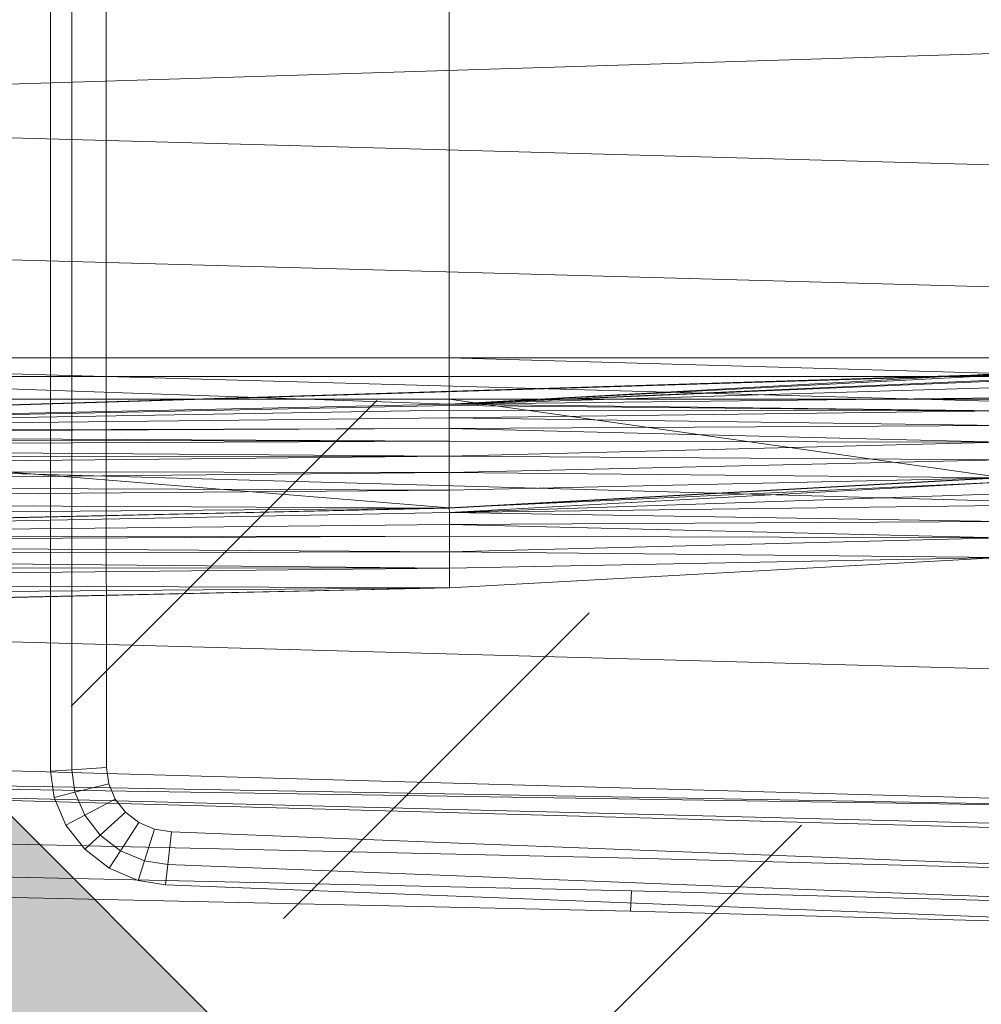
# Model space of a CAD drawing. Header units: metres. Extents: x 391.1 to 427.5, y 12.8 to 28.4.
# Tile 155 of 234: x 407.569 to 407.769, y 26.251 to 26.456. Entities that reach past the tile are written whole.
import ezdxf

# ---------------------------------------------------------------- set-up
doc = ezdxf.new("R2010")
doc.units = ezdxf.units.M
doc.layers.add('A-DETL-____-MBND', color=7, linetype='Continuous', lineweight=18)
doc.layers.add('A-DETL-GENF-OTLN', color=7, linetype='Continuous', lineweight=18)

# ---------------------------------------------------------------- blocks, each defined once
blk = doc.blocks.new('Family - Inodor PA-152192-03_ENLLUMENAT_P0A')
at = {"layer": 'A-DETL-____-MBND', "color": 253, "true_color": 0xaaaaaa}
for p, q in [((0.19876, 0.12377), (0.19876, 0.27623)), ((0.19876, 0.12377), (0.19876, 0.27623)), ((0.2032, 0.12377), (0.2032, 0.27623)), ((0.2032, 0.12377), (0.2032, 0.27623)), ((0.2104, 0.27622), (0.2104, 0.12377)), ((0.2104, 0.27622), (0.2104, 0.12377)), ((0.2104, 0.27622), (0.2104, 0.12377)), ((0.2104, 0.12377), (0.2104, 0.27622)), ((0.28176, 0.26697), (0.28176, 0.13288)), ((0.28176, 0.13288), (0.28176, 0.26697)), ((0.28176, 0.13288), (0.28176, 0.26697)), ((0.28176, 0.13288), (0.28176, 0.26697)), ((0.51095, 0.19991), (0.00127, 0.18393)), ((0.51095, 0.16986), (0.00127, 0.18393)), ((0.51095, 0.14444), (0.00127, 0.15852)), ((0.51095, 0.12067), (0.00127, 0.13475)), ((0.52327, 0.1334), (0.00127, 0.11723)), ((0.00187, 0.11726), (0.52327, 0.1334)), ((0.00187, 0.11726), (0.52327, 0.1334)), ((0.00186, 0.13288), (0.28176, 0.13288)), ((0.28176, 0.13288), (0.00186, 0.13288)), ((0.28176, 0.13288), (0.00186, 0.13288)), ((0.28176, 0.13288), (0.00186, 0.13288)), ((0.28176, 0.12326), (0.00186, 0.13288)), ((0.28176, 0.12326), (0.00186, 0.13288)), ((0.00187, 0.11726), (0.51154, 0.13288)), ((0.00187, 0.11726), (0.51154, 0.13288)), ((0.28176, 0.13288), (0.39665, 0.13288)), ((0.28176, 0.13288), (0.28176, 0.12899)), ((0.39665, 0.13288), (0.28176, 0.13288)), ((0.28176, 0.12899), (0.28176, 0.13288)), ((0.39665, 0.13288), (0.28176, 0.13288)), ((0.28176, 0.13288), (0.28176, 0.12326)), ((0.39665, 0.1296), (0.28176, 0.13288)), ((0.39665, 0.13288), (0.28176, 0.13288)), ((0.39665, 0.1296), (0.28176, 0.13288)), ((0.28176, 0.12326), (0.28176, 0.13288)), ((0.28176, 0.12326), (0.51154, 0.13288)), ((0.28176, 0.12326), (0.51154, 0.13288)), ((0.39665, 0.1296), (0.28176, 0.12326)), ((0.28176, 0.12326), (0.39665, 0.1296)), ((0.28176, 0.12326), (0.39665, 0.1296)), ((0.28176, 0.12326), (0.39665, 0.1296)), ((0.39665, 0.12929), (0.28176, 0.12326)), ((0.28176, 0.12326), (0.39665, 0.12929)), ((0.00186, 0.12899), (0.28176, 0.12899)), ((0.28176, 0.12899), (0.00186, 0.12899)), ((0.28176, 0.12899), (0.39665, 0.12899)), ((0.28176, 0.12899), (0.28176, 0.12431)), ((0.39665, 0.12899), (0.28176, 0.12899)), ((0.28176, 0.12431), (0.28176, 0.12899)), ((0.39665, 0.12831), (0.28176, 0.12326)), ((0.28176, 0.12326), (0.39665, 0.12831)), ((0.39665, 0.12671), (0.28176, 0.12326)), ((0.28176, 0.12326), (0.39665, 0.12671)), ((0.00186, 0.12431), (0.28176, 0.12431)), ((0.28176, 0.12431), (0.00186, 0.12431)), ((0.28175, 0.10165), (0.00186, 0.12431)), ((0.28175, 0.10165), (0.00186, 0.12431)), ((0.28176, 0.12326), (0.00187, 0.11726)), ((0.00187, 0.11726), (0.28176, 0.12326)), ((0.00187, 0.11726), (0.28176, 0.12326)), ((0.00187, 0.11726), (0.28176, 0.12326)), ((0.1988, 0.04683), (0.19876, 0.12377)), ((0.1988, 0.04683), (0.19876, 0.12377)), ((0.20325, 0.0471), (0.2032, 0.12377)), ((0.20325, 0.0471), (0.2032, 0.12377)), ((0.2104, 0.12377), (0.21044, 0.04754)), ((0.2104, 0.12377), (0.21044, 0.04754)), ((0.2104, 0.12377), (0.21044, 0.04754)), ((0.21044, 0.04754), (0.2104, 0.12377)), ((0.28176, 0.12431), (0.28175, 0.10165)), ((0.28175, 0.10165), (0.28176, 0.12431)), ((0.39665, 0.12454), (0.28176, 0.12326)), ((0.28176, 0.12326), (0.39665, 0.12454)), ((0.28176, 0.12431), (0.39665, 0.12431)), ((0.39665, 0.12431), (0.28176, 0.12431)), ((0.39665, 0.10799), (0.28176, 0.12431)), ((0.39665, 0.10799), (0.28176, 0.12431)), ((0.39665, 0.12186), (0.28176, 0.12326)), ((0.39665, 0.12186), (0.28176, 0.12326)), ((0.28176, 0.12295), (0.28176, 0.12326)), ((0.28176, 0.12295), (0.28176, 0.12326)), ((0.28176, 0.12295), (0.00187, 0.11726)), ((0.00187, 0.11726), (0.28176, 0.12295)), ((0.28176, 0.12197), (0.00187, 0.11726)), ((0.00187, 0.11726), (0.28176, 0.12197)), ((0.39665, 0.12186), (0.28176, 0.12295)), ((0.39665, 0.12186), (0.28176, 0.12295)), ((0.28176, 0.12197), (0.28176, 0.12295)), ((0.28176, 0.12197), (0.28176, 0.12295)), ((0.39665, 0.12186), (0.28176, 0.12197)), ((0.39665, 0.12186), (0.28176, 0.12197)), ((0.28176, 0.12037), (0.28176, 0.12197)), ((0.28176, 0.12037), (0.28176, 0.12197)), ((0.39665, 0.12186), (0.28176, 0.12037)), ((0.28176, 0.12037), (0.39665, 0.12186)), ((0.28176, 0.12037), (0.00187, 0.11726)), ((0.00187, 0.11726), (0.28176, 0.12037)), ((0.39665, 0.11876), (0.28176, 0.12037)), ((0.39665, 0.11876), (0.28176, 0.12037)), ((0.28176, 0.11819), (0.28176, 0.12037)), ((0.28176, 0.11819), (0.28176, 0.12037)), ((0.28176, 0.11819), (0.00187, 0.11726)), ((0.00187, 0.11694), (0.28176, 0.11819)), ((0.00187, 0.11726), (0.28176, 0.11819)), ((0.00187, 0.11694), (0.28176, 0.11819)), ((0.28176, 0.11552), (0.00187, 0.11694)), ((0.28176, 0.11552), (0.00187, 0.11694)), ((0.39665, 0.11876), (0.28176, 0.11819)), ((0.28176, 0.11819), (0.39665, 0.11876)), ((0.39665, 0.11533), (0.28176, 0.11819)), ((0.28176, 0.11552), (0.28176, 0.11819)), ((0.39665, 0.11533), (0.28176, 0.11819)), ((0.28176, 0.11552), (0.28176, 0.11819)), ((0.28176, 0.11552), (0.00187, 0.11596)), ((0.28176, 0.11552), (0.00187, 0.11596)), ((0.28176, 0.11552), (0.00187, 0.11436)), ((0.00187, 0.11436), (0.28176, 0.11552)), ((0.39665, 0.11533), (0.28176, 0.11552)), ((0.39665, 0.11533), (0.28176, 0.11552)), ((0.28176, 0.11242), (0.28176, 0.11552)), ((0.28176, 0.11242), (0.28176, 0.11552)), ((0.39665, 0.11533), (0.28176, 0.11242)), ((0.28176, 0.11242), (0.39665, 0.11533)), ((0.51095, 0.09991), (0.00127, 0.11399)), ((0.28176, 0.11242), (0.00187, 0.11436)), ((0.28176, 0.11242), (0.00187, 0.11436)), ((0.28176, 0.11242), (0.00187, 0.11219)), ((0.00187, 0.10951), (0.28176, 0.11242)), ((0.00187, 0.11219), (0.28176, 0.11242)), ((0.00187, 0.10951), (0.28176, 0.11242)), ((0.39665, 0.11167), (0.28176, 0.11242)), ((0.39665, 0.11167), (0.28176, 0.11242)), ((0.28176, 0.10898), (0.28176, 0.11242)), ((0.28176, 0.10898), (0.28176, 0.11242)), ((0.39665, 0.11167), (0.28176, 0.10898)), ((0.28176, 0.10898), (0.39665, 0.11167)), ((0.28176, 0.10898), (0.00187, 0.10951)), ((0.28176, 0.10898), (0.00187, 0.10951)), ((0.28176, 0.10898), (0.00187, 0.10641)), ((0.00187, 0.10641), (0.28176, 0.10898)), ((0.39665, 0.1079), (0.28176, 0.10898)), ((0.39665, 0.1079), (0.28176, 0.10898)), ((0.28176, 0.10533), (0.28176, 0.10898)), ((0.28176, 0.10533), (0.28176, 0.10898)), ((0.39665, 0.10799), (0.28175, 0.10165)), ((0.28175, 0.10165), (0.39665, 0.10799)), ((0.3967, 0.10699), (0.28175, 0.10165)), ((0.28175, 0.10165), (0.3967, 0.10699)), ((0.39665, 0.1079), (0.28176, 0.10533)), ((0.28176, 0.10156), (0.39665, 0.1079)), ((0.28176, 0.10533), (0.39665, 0.1079)), ((0.28181, 0.10065), (0.3967, 0.10699)), ((0.28181, 0.10065), (0.3967, 0.10699)), ((0.28176, 0.10533), (0.00187, 0.10641)), ((0.28176, 0.10533), (0.00187, 0.10641)), ((0.28176, 0.10533), (0.00187, 0.10298)), ((0.00187, 0.10298), (0.28176, 0.10533)), ((0.28176, 0.10156), (0.28176, 0.10533)), ((0.28176, 0.10156), (0.28176, 0.10533)), ((0.28176, 0.10156), (0.00187, 0.10298)), ((0.28176, 0.10156), (0.00187, 0.10298)), ((0.3967, 0.10454), (0.28181, 0.10065)), ((0.28181, 0.10065), (0.3967, 0.10454)), ((0.28176, 0.10156), (0.00127, 0.09542)), ((0.28176, 0.10156), (0.00187, 0.09932)), ((0.00187, 0.09555), (0.28176, 0.10156)), ((0.00187, 0.09932), (0.28176, 0.10156)), ((0.00187, 0.09555), (0.28176, 0.10156)), ((0.28175, 0.10165), (0.00192, 0.09531)), ((0.00192, 0.09531), (0.28175, 0.10165)), ((0.28181, 0.10065), (0.00192, 0.09531)), ((0.00192, 0.09531), (0.28181, 0.10065)), ((0.28181, 0.10065), (0.28175, 0.10165)), ((0.28181, 0.10065), (0.28175, 0.10165)), ((0.3967, 0.1021), (0.28181, 0.10065)), ((0.28181, 0.10065), (0.3967, 0.1021)), ((0.3967, 0.09882), (0.28181, 0.10065)), ((0.3967, 0.09882), (0.28181, 0.10065)), ((0.28181, 0.0982), (0.28181, 0.10065)), ((0.28181, 0.0982), (0.28181, 0.10065)), ((0.3967, 0.09882), (0.28181, 0.0982)), ((0.28181, 0.0982), (0.3967, 0.09882)), ((0.28181, 0.0982), (0.00192, 0.09531)), ((0.00192, 0.09531), (0.28181, 0.0982)), ((0.3967, 0.0954), (0.28181, 0.0982)), ((0.3967, 0.0954), (0.28181, 0.0982)), ((0.28181, 0.09576), (0.28181, 0.0982)), ((0.28181, 0.09576), (0.28181, 0.0982)), ((0.28181, 0.09576), (0.00192, 0.09531)), ((0.00192, 0.09431), (0.28181, 0.09576)), ((0.00192, 0.09531), (0.28181, 0.09576)), ((0.00192, 0.09431), (0.28181, 0.09576)), ((0.3967, 0.0954), (0.28181, 0.09576)), ((0.3967, 0.0954), (0.28181, 0.09576)), ((0.28181, 0.09248), (0.28181, 0.09576)), ((0.28181, 0.09248), (0.28181, 0.09576)), ((0.3967, 0.0954), (0.28181, 0.09248)), ((0.28181, 0.09248), (0.3967, 0.0954)), ((0.28181, 0.09248), (0.00192, 0.09431)), ((0.28181, 0.09248), (0.00192, 0.09431)), ((0.28181, 0.09248), (0.00192, 0.09185)), ((0.00192, 0.09185), (0.28181, 0.09248)), ((0.39671, 0.09131), (0.28181, 0.09248)), ((0.28181, 0.08906), (0.28181, 0.09248)), ((0.39671, 0.09131), (0.28181, 0.09248)), ((0.28181, 0.08906), (0.28181, 0.09248)), ((0.28181, 0.08906), (0.00192, 0.09185)), ((0.28181, 0.08906), (0.00192, 0.09185)), ((0.39671, 0.09131), (0.28181, 0.08906)), ((0.28181, 0.08497), (0.39671, 0.09131)), ((0.28181, 0.08906), (0.39671, 0.09131)), ((0.28181, 0.08906), (0.00192, 0.08942)), ((0.28181, 0.08906), (0.00192, 0.08942)), ((0.28181, 0.08906), (0.00192, 0.08614)), ((0.00192, 0.08614), (0.28181, 0.08906)), ((0.28181, 0.08497), (0.28181, 0.08906)), ((0.28181, 0.08497), (0.28181, 0.08906)), ((0.28181, 0.08497), (0.00192, 0.08614)), ((0.28181, 0.08497), (0.00192, 0.08614)), ((0.28181, 0.08497), (0.00127, 0.07882)), ((0.28181, 0.08497), (0.00192, 0.08272)), ((0.00192, 0.07896), (0.28181, 0.08497)), ((0.00192, 0.08272), (0.28181, 0.08497)), ((0.00192, 0.07896), (0.28181, 0.08497)), ((0.51095, 0.06488), (0.00127, 0.07896)), ((0.51095, 0.03799), (0.00127, 0.05207)), ((0.21044, 0.04754), (0.20325, 0.0471)), ((0.20325, 0.0471), (0.21044, 0.04754)), ((0.21044, 0.04754), (0.2109, 0.04416)), ((0.21044, 0.04754), (0.2109, 0.04416)), ((0.21044, 0.04754), (0.2109, 0.04416)), ((0.2109, 0.04416), (0.21044, 0.04754)), ((0.51095, 0.03799), (0.00127, 0.04712)), ((0.51095, 0.03799), (0.00127, 0.04594)), ((0.51095, 0.03305), (0.00127, 0.04594)), ((0.51095, 0.03186), (0.00127, 0.04594)), ((0.20325, 0.0471), (0.1988, 0.04683)), ((0.1988, 0.04683), (0.20325, 0.0471)), ((0.19954, 0.04135), (0.1988, 0.04683)), ((0.19954, 0.04135), (0.1988, 0.04683)), ((0.20388, 0.04242), (0.20325, 0.0471)), ((0.20388, 0.04242), (0.20325, 0.0471)), ((0.2109, 0.04416), (0.20388, 0.04242)), ((0.20388, 0.04242), (0.2109, 0.04416)), ((0.2109, 0.04416), (0.21224, 0.041)), ((0.2109, 0.04416), (0.21224, 0.041)), ((0.2109, 0.04416), (0.21224, 0.041)), ((0.21224, 0.041), (0.2109, 0.04416)), ((0.20388, 0.04242), (0.19954, 0.04135)), ((0.19954, 0.04135), (0.20388, 0.04242)), ((0.20199, 0.03555), (0.19954, 0.04135)), ((0.20199, 0.03555), (0.19954, 0.04135)), ((0.20591, 0.03763), (0.20388, 0.04242)), ((0.20591, 0.03763), (0.20388, 0.04242)), ((0.21224, 0.041), (0.20591, 0.03763)), ((0.20591, 0.03763), (0.21224, 0.041)), ((0.21224, 0.041), (0.21437, 0.03826)), ((0.21224, 0.041), (0.21437, 0.03826)), ((0.21224, 0.041), (0.21437, 0.03826)), ((0.21437, 0.03826), (0.21224, 0.041)), ((0.20591, 0.03763), (0.20199, 0.03555)), ((0.20199, 0.03555), (0.20591, 0.03763)), ((0.20914, 0.03349), (0.20591, 0.03763)), ((0.20914, 0.03349), (0.20591, 0.03763)), ((0.21437, 0.03826), (0.20914, 0.03349)), ((0.20914, 0.03349), (0.21437, 0.03826)), ((0.21437, 0.03826), (0.21716, 0.03612)), ((0.21437, 0.03826), (0.21716, 0.03612)), ((0.21437, 0.03826), (0.21716, 0.03612)), ((0.21716, 0.03612), (0.21437, 0.03826)), ((0.00056, 0.03582), (0.31998, 0.0287)), ((0.00056, 0.03582), (0.31998, 0.0287)), ((0.2059, 0.03054), (0.20199, 0.03555)), ((0.2059, 0.03054), (0.20199, 0.03555)), ((0.21716, 0.03612), (0.21337, 0.03025)), ((0.21337, 0.03025), (0.21716, 0.03612)), ((0.21716, 0.03612), (0.22043, 0.03472)), ((0.21716, 0.03612), (0.22043, 0.03472)), ((0.21716, 0.03612), (0.22043, 0.03472)), ((0.22043, 0.03472), (0.21716, 0.03612)), ((0.20914, 0.03349), (0.2059, 0.03054)), ((0.2059, 0.03054), (0.20914, 0.03349)), ((0.21337, 0.03025), (0.20914, 0.03349)), ((0.21337, 0.03025), (0.20914, 0.03349)), ((0.22043, 0.03472), (0.21832, 0.02813)), ((0.21832, 0.02813), (0.22043, 0.03472)), ((0.22043, 0.03472), (0.22397, 0.03415)), ((0.22043, 0.03472), (0.22397, 0.03415)), ((0.22043, 0.03472), (0.22397, 0.03415)), ((0.22397, 0.03415), (0.22043, 0.03472)), ((0.22397, 0.03415), (0.22322, 0.02734)), ((0.22322, 0.02734), (0.22397, 0.03415)), ((0.22397, 0.03415), (0.28722, 0.03169)), ((0.22397, 0.03415), (0.28722, 0.03169)), ((0.22397, 0.03415), (0.28722, 0.03169)), ((0.28722, 0.03169), (0.22397, 0.03415)), ((0.28722, 0.03169), (0.41372, 0.02678)), ((0.28722, 0.03169), (0.41372, 0.02678)), ((0.28722, 0.03169), (0.41372, 0.02678)), ((0.41372, 0.02678), (0.28722, 0.03169)), ((0.00022, 0.02899), (0.31971, 0.02187)), ((0.00022, 0.02899), (0.31971, 0.02187)), ((0.21102, 0.02662), (0.2059, 0.03054)), ((0.21102, 0.02662), (0.2059, 0.03054)), ((0.21337, 0.03025), (0.21102, 0.02662)), ((0.21102, 0.02662), (0.21337, 0.03025)), ((0.21832, 0.02813), (0.21337, 0.03025)), ((0.21832, 0.02813), (0.21337, 0.03025)), ((0.21832, 0.02813), (0.21701, 0.02405)), ((0.21701, 0.02405), (0.21832, 0.02813)), ((0.22322, 0.02734), (0.21832, 0.02813)), ((0.22322, 0.02734), (0.21832, 0.02813)), ((0.22322, 0.02734), (0.22275, 0.02313)), ((0.22275, 0.02313), (0.22322, 0.02734)), ((0.28693, 0.02486), (0.22322, 0.02734)), ((0.28693, 0.02486), (0.22322, 0.02734)), ((0.31998, 0.0287), (0.47644, 0.02458)), ((0.31998, 0.0287), (0.47644, 0.02458)), ((0, 0.02477), (0.31954, 0.01764)), ((0, 0.02477), (0.31954, 0.01764)), ((0.21701, 0.02405), (0.21102, 0.02662)), ((0.21701, 0.02405), (0.21102, 0.02662)), ((0.41343, 0.01995), (0.28693, 0.02486)), ((0.41343, 0.01995), (0.28693, 0.02486)), ((0.22275, 0.02313), (0.21701, 0.02405)), ((0.22275, 0.02313), (0.21701, 0.02405)), ((0.28674, 0.02064), (0.22275, 0.02313)), ((0.28674, 0.02064), (0.22275, 0.02313)), ((0.41325, 0.01573), (0.28674, 0.02064)), ((0.41325, 0.01573), (0.28674, 0.02064)), ((0.31971, 0.02187), (0.31954, 0.01764)), ((0.31954, 0.01764), (0.31971, 0.02187)), ((0.31971, 0.02187), (0.4765, 0.01774)), ((0.31971, 0.02187), (0.4765, 0.01774)), ((0.31954, 0.01764), (0.47654, 0.01351)), ((0.31954, 0.01764), (0.47654, 0.01351))]:
    blk.add_line(p, q, dxfattribs=at)
blk = doc.blocks.new('LONDR55-XX_ZZ-ARQ-CAA-M3D-Londres55_ifc-1-03_ENLLUMENAT_P0A')
at = {"layer": 'A-DETL-____-MBND', "color": 253, "lineweight": 18, "true_color": 0xaaaaaa}
blk.add_blockref('Family - Inodor PA-152192-03_ENLLUMENAT_P0A', (407.37693, 26.25274), dxfattribs=at)
blk = doc.blocks.new('ZYR_06_01 Detector Presència Paret - Detector 90º-841973-03_ENLLUMENAT_P0A')
at = {"layer": 'A-DETL-GENF-OTLN', "true_color": 0x00c400}
blk.add_hatch(color=92, dxfattribs=at).paths.add_polyline_path([(0, 0), (0.125, 0.25), (-0.125, 0.25)])
at = {"layer": 'A-DETL-GENF-OTLN', "color": 92, "true_color": 0x00c400}
for p, q in [((-0.0625, 0.275), (-0.0625, 0.365)), ((0, 0.275), (0, 0.365)), ((0.0625, 0.275), (0.0625, 0.365)), ((-0.125, 0.25), (0.125, 0.25)), ((-0.125, 0.25), (0.125, 0.25))]:
    blk.add_line(p, q, dxfattribs=at)

msp = doc.modelspace()

# ---------------------------------------------------------------- block references
at = {"lineweight": 5}
msp.add_blockref('LONDR55-XX_ZZ-ARQ-CAA-M3D-Londres55_ifc-1-03_ENLLUMENAT_P0A', (0, 0), dxfattribs=at)
at = {"layer": 'A-DETL-GENF-OTLN', "color": 92, "true_color": 0x00c400, "rotation": 315.0000000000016}
msp.add_blockref('ZYR_06_01 Detector Presència Paret - Detector 90º-841973-03_ENLLUMENAT_P0A', (407.42976, 26.07443), dxfattribs=at)

doc.saveas('drawing.dxf')
